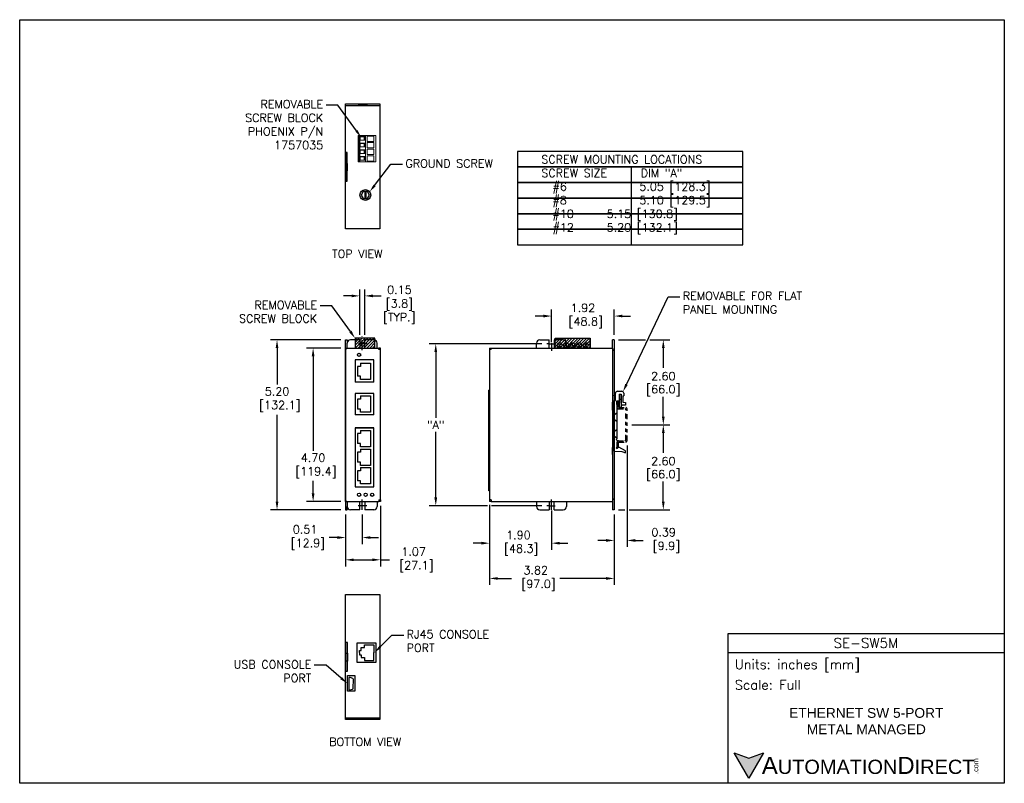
# Model space of a CAD drawing. Extents: x 882.7 to 912.8, y -10.4 to 13.
import ezdxf
from ezdxf import colors
from ezdxf.entities.mleader import LeaderData, LeaderLine
from ezdxf.math import Vec2, Vec3

# ---------------------------------------------------------------- set-up
doc = ezdxf.new("R2010")
doc.units = 0
doc.header["$LTSCALE"] = 0.25
doc.header["$MEASUREMENT"] = 0
for name, pattern in [('CENTER', [2, 1.25, -0.25, 0.25, -0.25]), ('HIDDEN', [0.375, 0.25, -0.125]), ('PHANTOM2', [1.25, 0.625, -0.125, 0.125, -0.125, 0.125, -0.125])]:
    doc.linetypes.add(name, pattern=pattern)
doc.layers.get('0').update_dxf_attribs({"linetype": 'CONTINUOUS'})
doc.layers.get('DEFPOINTS').update_dxf_attribs({"linetype": 'CONTINUOUS'})
for name, color, linetype in [('CENTER', 40, 'CENTER'), ('dim', 140, 'CONTINUOUS'), ('dim @ 1', 140, 'CONTINUOUS'), ('HIDDEN', 102, 'HIDDEN'), ('PHANTOM', 130, 'PHANTOM2'), ('SCREW', 9, 'CONTINUOUS'), ('TEXT', 140, 'CONTINUOUS')]:
    doc.layers.add(name, color=color, linetype=linetype)
doc.styles.add('\\M+2ABAC\\M+2A6A11', font='txt')
doc.styles.add('ROMANS', font='romans.shx')
doc.styles.get("Standard").update_dxf_attribs({"font": 'romans.shx'})
doc.dimstyles.get("Standard").update_dxf_attribs({"dimtxt": 0.25, "dimasz": 0.25, "dimexe": 0.2, "dimexo": 0.15, "dimgap": 0.0625, "dimtad": 0, "dimtih": 1, "dimtoh": 1, "dimzin": 0, "dimdsep": 46, "dimtxsty": 'Standard', "dimcen": -0.1, "dimadec": 0, "dimazin": 0, "dimtfac": 1, "dimtofl": 0, "dimtmove": 0, "dimatfit": 3, "dimfxl": 0, "dimtolj": 1, "dimtzin": 0, "dimarcsym": 0})

# ---------------------------------------------------------------- blocks, each defined once
blk = doc.blocks.new('*X1')
at = {"color": 0}
for p, q in [((12.965, 21.118), (13.18, 21.332)), ((12.965, 21.206), (13.091, 21.332)), ((12.965, 21.295), (13.003, 21.332)), ((12.968, 21.032), (13.268, 21.332)), ((13.057, 21.032), (13.357, 21.332)), ((13.145, 21.032), (13.445, 21.332)), ((13.233, 21.032), (13.533, 21.332)), ((13.322, 21.032), (13.565, 21.276)), ((13.41, 21.032), (13.565, 21.188)), ((13.498, 21.032), (13.565, 21.099))]:
    blk.add_line(p, q, dxfattribs=at)
blk = doc.blocks.new('*X2')
at = {"color": 0}
for p, q in [((19.086, 21.071), (19.348, 21.332)), ((19.086, 21.159), (19.259, 21.332)), ((19.086, 21.247), (19.171, 21.332)), ((19.136, 21.032), (19.436, 21.332)), ((19.224, 21.032), (19.524, 21.332)), ((19.313, 21.032), (19.613, 21.332)), ((19.401, 21.032), (19.701, 21.332)), ((19.49, 21.032), (19.79, 21.332)), ((19.578, 21.032), (19.878, 21.332)), ((19.666, 21.032), (19.966, 21.332)), ((19.755, 21.032), (20.055, 21.332)), ((19.843, 21.032), (20.143, 21.332)), ((19.932, 21.032), (20.158, 21.259)), ((20.02, 21.032), (20.158, 21.17)), ((20.108, 21.032), (20.158, 21.082))]:
    blk.add_line(p, q, dxfattribs=at)
blk = doc.blocks.new('DINRAIL')
at = {"layer": 'PHANTOM'}
for p, q in [((26.116, 9.755), (26.156, 9.755)), ((26.116, 9.595), (26.116, 9.755)), ((26.156, 9.615), (26.156, 9.755)), ((26.156, 9.555), (26.356, 9.555)), ((26.176, 9.595), (26.376, 9.595)), ((26.376, 8.6), (26.376, 9.535)), ((26.416, 8.58), (26.416, 9.555)), ((26.116, 8.38), (26.116, 8.54)), ((26.156, 8.58), (26.356, 8.58)), ((26.156, 8.38), (26.156, 8.52)), ((26.176, 8.54), (26.376, 8.54)), ((26.116, 8.38), (26.156, 8.38))]:
    blk.add_line(p, q, dxfattribs=at)
for centre, radius, start, end in [((26.156, 9.595), 0.04, 180, 270), ((26.176, 9.615), 0.02, 180, 270), ((26.356, 9.535), 0.02, 0, 90), ((26.376, 9.555), 0.04, 0, 90), ((26.156, 8.54), 0.04, 90, 180), ((26.176, 8.52), 0.02, 90, 180), ((26.356, 8.6), 0.02, 270, 0), ((26.376, 8.58), 0.04, 270, 0)]:
    blk.add_arc(centre, radius, start, end, dxfattribs=at)
blk = doc.blocks.new('*D3')
at = {"layer": 'DEFPOINTS', "color": 0}
for p in [(892.637, 3.182, -0.04), (890.537, -2.018), (892.637, -2.018, -0.04)]:
    blk.add_point(p, dxfattribs=at)
at = {"layer": 'dim', "color": 0, "lineweight": -2}
for p, q in [((892.487, 3.182), (890.337, 3.182)), ((890.537, 2.932), (890.537, 1.815)), ((890.537, -1.768), (890.537, 0.892)), ((892.487, -2.018), (890.337, -2.018))]:
    blk.add_line(p, q, dxfattribs=at)
at = {"layer": 'dim', "color": 0}
for points in [[(890.495, 2.932), (890.579, 2.932), (890.537, 3.182)], [(890.495, -1.768), (890.579, -1.768), (890.537, -2.018)]]:
    blk.add_solid(points, dxfattribs=at)
at = {"layer": 'dim', "color": 0, "insert": (890.537, 1.353), "char_height": 0.25, "attachment_point": 5}
blk.add_mtext('\\A1;5.20\\P [132.1]', dxfattribs=at)
blk = doc.blocks.new('*D4')
at = {"layer": 'DEFPOINTS', "color": 0}
for p in [(893.705, -1.743, 0.01), (892.637, -2.018, -0.04), (893.705, -3.55)]:
    blk.add_point(p, dxfattribs=at)
at = {"layer": 'dim', "color": 0, "lineweight": -2}
for p, q in [((893.705, -1.893), (893.705, -3.75)), ((892.637, -2.168), (892.637, -3.75)), ((892.887, -3.55), (893.455, -3.55)), ((893.705, -3.55), (893.979, -3.55))]:
    blk.add_line(p, q, dxfattribs=at)
at = {"layer": 'dim', "color": 0}
for points in [[(892.887, -3.509), (892.887, -3.592), (892.637, -3.55)], [(893.455, -3.509), (893.455, -3.592), (893.705, -3.55)]]:
    blk.add_solid(points, dxfattribs=at)
at = {"layer": 'dim', "color": 0, "insert": (894.72, -3.55), "char_height": 0.25, "attachment_point": 5}
blk.add_mtext('\\A1;1.07\\P [27.1]', dxfattribs=at)
blk = doc.blocks.new('*D5')
at = {"layer": 'DEFPOINTS', "color": 0}
for p in [(893.221, 4.528), (893.071, 3.182, -0.04), (893.221, 3.182, -0.04)]:
    blk.add_point(p, dxfattribs=at)
at = {"layer": 'dim', "color": 0, "lineweight": -2}
for p, q in [((892.821, 4.528), (892.571, 4.528)), ((893.071, 3.332), (893.071, 4.728)), ((893.221, 3.332), (893.221, 4.728)), ((893.471, 4.528), (893.721, 4.528))]:
    blk.add_line(p, q, dxfattribs=at)
at = {"layer": 'dim', "color": 0}
for points in [[(892.821, 4.569), (892.821, 4.486), (893.071, 4.528)], [(893.471, 4.569), (893.471, 4.486), (893.221, 4.528)]]:
    blk.add_solid(points, dxfattribs=at)
at = {"layer": 'dim', "color": 0, "char_height": 0.25, "attachment_point": 5}
for s, insert in [('\\A1;0.15', (894.283, 4.715)), ('\\A1;[3.8]\\P[TYP.]', (894.283, 4.043))]:
    blk.add_mtext(s, dxfattribs=dict(at, insert=insert))
blk = doc.blocks.new('*D6')
at = {"layer": 'DEFPOINTS', "color": 0}
for p in [(897.043, -1.718, -0.02), (898.943, -1.893, -0.01), (898.943, -3.041)]:
    blk.add_point(p, dxfattribs=at)
at = {"layer": 'dim', "color": 0, "lineweight": -2}
for p, q in [((897.043, -1.868), (897.043, -3.241)), ((898.943, -2.043), (898.943, -3.241)), ((896.793, -3.041), (896.543, -3.041)), ((899.193, -3.041), (899.443, -3.041))]:
    blk.add_line(p, q, dxfattribs=at)
at = {"layer": 'dim', "color": 0}
for points in [[(896.793, -2.999), (896.793, -3.083), (897.043, -3.041)], [(899.193, -2.999), (899.193, -3.083), (898.943, -3.041)]]:
    blk.add_solid(points, dxfattribs=at)
at = {"layer": 'dim', "color": 0, "insert": (897.929, -3.041), "char_height": 0.25, "attachment_point": 5}
blk.add_mtext('\\A1;1.90\\P [48.3]', dxfattribs=at)
blk = doc.blocks.new('*D7')
at = {"layer": 'DEFPOINTS', "color": 0}
for p in [(900.863, 3.911), (900.863, 3.182, -0.022), (898.943, 2.963)]:
    blk.add_point(p, dxfattribs=at)
at = {"layer": 'dim', "color": 0, "lineweight": -2}
for p, q in [((898.943, 3.113), (898.943, 4.111)), ((900.863, 3.332), (900.863, 4.111)), ((898.693, 3.911), (898.443, 3.911)), ((901.113, 3.911), (901.363, 3.911))]:
    blk.add_line(p, q, dxfattribs=at)
at = {"layer": 'dim', "color": 0}
for points in [[(898.693, 3.953), (898.693, 3.869), (898.943, 3.911)], [(901.113, 3.953), (901.113, 3.869), (900.863, 3.911)]]:
    blk.add_solid(points, dxfattribs=at)
at = {"layer": 'dim', "color": 0, "insert": (899.903, 3.911), "char_height": 0.25, "attachment_point": 5}
blk.add_mtext('\\A1;1.92\\P [48.8]', dxfattribs=at)
blk = doc.blocks.new('*D8')
at = {"layer": 'DEFPOINTS', "color": 0}
for p in [(898.798, 3.057, -0.01), (895.397, -1.893), (898.797, -1.893, -0.01)]:
    blk.add_point(p, dxfattribs=at)
at = {"layer": 'dim', "color": 0, "lineweight": -2}
for p, q in [((898.648, 3.057), (895.197, 3.057)), ((895.397, 2.807), (895.397, 0.793)), ((895.397, -1.643), (895.397, 0.371)), ((896.98, -1.893), (895.197, -1.893)), ((898.647, -1.893), (897.105, -1.893))]:
    blk.add_line(p, q, dxfattribs=at)
at = {"layer": 'dim', "color": 0}
for points in [[(895.355, 2.807), (895.439, 2.807), (895.397, 3.057)], [(895.355, -1.643), (895.439, -1.643), (895.397, -1.893)]]:
    blk.add_solid(points, dxfattribs=at)
at = {"layer": 'dim', "color": 0, "insert": (895.397, 0.582), "char_height": 0.25, "attachment_point": 5}
blk.add_mtext('\\A1;"A"', dxfattribs=at)
blk = doc.blocks.new('*D9')
at = {"layer": 'DEFPOINTS', "color": 0}
for p in [(892.637, -2.018, -0.04), (893.146, -2.018, -0.04), (893.146, -2.869)]:
    blk.add_point(p, dxfattribs=at)
at = {"layer": 'dim', "color": 0, "lineweight": -2}
for p, q in [((892.637, -2.168), (892.637, -3.069)), ((893.146, -2.168), (893.146, -3.069)), ((892.387, -2.869), (892.137, -2.869)), ((893.396, -2.869), (893.646, -2.869))]:
    blk.add_line(p, q, dxfattribs=at)
at = {"layer": 'dim', "color": 0}
for points in [[(892.387, -2.828), (892.387, -2.911), (892.637, -2.869)], [(893.396, -2.828), (893.396, -2.911), (893.146, -2.869)]]:
    blk.add_solid(points, dxfattribs=at)
at = {"layer": 'dim', "color": 0, "insert": (891.396, -2.869), "char_height": 0.25, "attachment_point": 5}
blk.add_mtext('\\A1;0.51\\P [12.9]', dxfattribs=at)
blk = doc.blocks.new('*D10')
at = {"layer": 'DEFPOINTS', "color": 0}
for p in [(900.838, 3.182, -0.022), (901.253, 0.582), (902.365, 0.582)]:
    blk.add_point(p, dxfattribs=at)
at = {"layer": 'dim', "color": 0, "lineweight": -2}
for p, q in [((900.988, 3.182), (901.822, 3.182)), ((901.947, 3.182), (902.565, 3.182)), ((902.365, 2.932), (902.365, 2.323)), ((902.365, 0.832), (902.365, 1.442)), ((901.403, 0.582), (902.565, 0.582))]:
    blk.add_line(p, q, dxfattribs=at)
at = {"layer": 'dim', "color": 0}
for points in [[(902.323, 2.932), (902.407, 2.932), (902.365, 3.182)], [(902.323, 0.832), (902.407, 0.832), (902.365, 0.582)]]:
    blk.add_solid(points, dxfattribs=at)
at = {"layer": 'dim', "color": 0, "char_height": 0.25, "attachment_point": 5}
for s, insert in [('\\A1;2.60', (902.365, 2.07)), ('\\A1;[66.0]', (902.365, 1.629))]:
    blk.add_mtext(s, dxfattribs=dict(at, insert=insert))
blk = doc.blocks.new('*D11')
at = {"layer": 'DEFPOINTS', "color": 0}
for p in [(901.253, 0.582), (900.838, -2.018, -0.022), (902.365, -2.018)]:
    blk.add_point(p, dxfattribs=at)
at = {"layer": 'dim', "color": 0, "lineweight": -2}
for p, q in [((901.403, 0.582), (902.565, 0.582)), ((902.365, 0.332), (902.365, -0.277)), ((902.365, -1.768), (902.365, -1.158)), ((900.988, -2.018), (901.191, -2.018)), ((901.316, -2.018), (902.565, -2.018))]:
    blk.add_line(p, q, dxfattribs=at)
at = {"layer": 'dim', "color": 0}
for points in [[(902.323, 0.332), (902.407, 0.332), (902.365, 0.582)], [(902.323, -1.768), (902.407, -1.768), (902.365, -2.018)]]:
    blk.add_solid(points, dxfattribs=at)
at = {"layer": 'dim', "color": 0, "char_height": 0.25, "attachment_point": 5}
for s, insert in [('\\A1;2.60', (902.365, -0.53)), ('\\A1;[66.0]', (902.365, -0.971))]:
    blk.add_mtext(s, dxfattribs=dict(at, insert=insert))
blk = doc.blocks.new('*D12')
at = {"layer": 'DEFPOINTS', "color": 0}
for p in [(901.253, 0.095), (900.863, -2.018, -0.022), (900.863, -2.958)]:
    blk.add_point(p, dxfattribs=at)
at = {"layer": 'dim', "color": 0, "lineweight": -2}
for p, q in [((901.253, -0.055), (901.253, -3.158)), ((900.863, -2.168), (900.863, -3.158)), ((900.613, -2.958), (900.363, -2.958)), ((901.503, -2.958), (901.753, -2.958))]:
    blk.add_line(p, q, dxfattribs=at)
at = {"layer": 'dim', "color": 0}
for points in [[(900.613, -2.916), (900.613, -3), (900.863, -2.958)], [(901.503, -2.916), (901.503, -3), (901.253, -2.958)]]:
    blk.add_solid(points, dxfattribs=at)
at = {"layer": 'dim', "color": 0, "insert": (902.375, -2.958), "char_height": 0.25, "attachment_point": 5}
blk.add_mtext('\\A1;0.39\\P [9.9]', dxfattribs=at)
blk = doc.blocks.new('*D13')
at = {"layer": 'DEFPOINTS', "color": 0}
for p in [(897.044, -1.758, -0.02), (900.863, -2.018), (897.044, -4.12)]:
    blk.add_point(p, dxfattribs=at)
at = {"layer": 'dim', "color": 0, "lineweight": -2}
for p, q in [((897.044, -1.908), (897.044, -4.32)), ((900.863, -2.168), (900.863, -4.32)), ((897.294, -4.12), (897.717, -4.12)), ((900.613, -4.12), (899.199, -4.12))]:
    blk.add_line(p, q, dxfattribs=at)
at = {"layer": 'dim', "color": 0}
for points in [[(897.294, -4.079), (897.294, -4.162), (897.044, -4.12)], [(900.613, -4.079), (900.613, -4.162), (900.863, -4.12)]]:
    blk.add_solid(points, dxfattribs=at)
at = {"layer": 'dim', "color": 0, "insert": (898.458, -4.12), "char_height": 0.25, "attachment_point": 5}
blk.add_mtext('\\A1;3.82\\P [97.0]', dxfattribs=at)
blk = doc.blocks.new('*D14')
at = {"layer": 'DEFPOINTS', "color": 0}
for p in [(892.637, 2.932, -0.04), (891.642, -1.768), (892.637, -1.768, -0.04)]:
    blk.add_point(p, dxfattribs=at)
at = {"layer": 'dim', "color": 0, "lineweight": -2}
for p, q in [((892.487, 2.932), (891.442, 2.932)), ((891.642, 2.682), (891.642, -0.214)), ((891.642, -1.518), (891.642, -1.136)), ((892.487, -1.768), (891.442, -1.768))]:
    blk.add_line(p, q, dxfattribs=at)
at = {"layer": 'dim', "color": 0}
for points in [[(891.6, 2.682), (891.683, 2.682), (891.642, 2.932)], [(891.6, -1.518), (891.683, -1.518), (891.642, -1.768)]]:
    blk.add_solid(points, dxfattribs=at)
at = {"layer": 'dim', "color": 0, "insert": (891.642, -0.675), "char_height": 0.25, "attachment_point": 5}
blk.add_mtext('\\A1;4.70\\P [119.4]', dxfattribs=at)

msp = doc.modelspace()

# ---------------------------------------------------------------- hatches: boundary and pattern name
at = {"layer": 'TEXT'}
msp.add_hatch(color=256, dxfattribs=at).paths.add_polyline_path([(905.434, -9.457), (904.984, -9.62), (904.534, -9.457), (904.984, -10.236)])

# ---------------------------------------------------------------- linework, layer by layer
for p, q in [((892.642, 10.359), (893.683, 10.359)), ((892.637, 2.932, -0.04), (892.637, 3.182, -0.04)), ((892.637, 3.182, -0.04), (892.687, 3.182, -0.04)), ((892.687, 3.182, -0.04), (892.687, 3.082, -0.04)), ((892.687, 2.932, -0.04), (892.687, 3.082, -0.04)), ((893.071, 3.182, -0.04), (892.787, 3.182, -0.04)), ((893.071, 3.182, -0.04), (893.071, 2.932, -0.04)), ((893.221, 2.932, -0.04), (893.221, 3.182, -0.04)), ((893.505, 3.182, -0.04), (893.221, 3.182, -0.04)), ((893.605, 2.932, -0.04), (893.605, 3.082, -0.04)), ((898.484, 2.932, -0.01), (898.484, 3.082, -0.01)), ((898.584, 3.182, -0.01), (898.868, 3.182, -0.01)), ((898.868, 2.932, -0.01), (898.868, 3.182, -0.01)), ((899.018, 3.182, -0.01), (899.018, 2.932, -0.01)), ((899.302, 3.182, -0.01), (899.018, 3.182, -0.01)), ((899.402, 2.932, -0.01), (899.402, 3.082, -0.01)), ((900.813, 2.932, -0.02), (900.813, 3.182, -0.022)), ((900.863, 3.182, -0.022), (900.813, 3.182, -0.022)), ((900.863, 3.182, -0.022), (900.863, 2.882, -0.02)), ((892.637, -1.768, -0.02), (892.637, 2.932, -0.04)), ((892.637, 2.932, -0.04), (892.687, 2.932, -0.04)), ((892.637, 2.882, -0.03), (892.637, -1.718, -0.03)), ((892.687, 2.932, -0.03), (893.655, 2.932, -0.03)), ((893.071, 2.932, -0.04), (893.221, 2.932, -0.04)), ((893.705, 2.932, -0.03), (893.655, 2.932, -0.03)), ((893.655, 2.882, -0.03), (893.655, 2.932, -0.03)), ((893.705, 2.882, -0.03), (893.655, 2.882, -0.03)), ((893.705, 2.882, -0.03), (893.705, 2.932, -0.03)), ((893.705, -1.718, -0.01), (893.705, 2.882, -0.03)), ((897.043, 2.932, -0.02), (897.043, -1.768, -0.02)), ((897.043, 2.932, -0.02), (897.093, 2.932, -0.02)), ((897.093, 2.882, -0.02), (897.043, 2.882, -0.02)), ((897.093, 2.932, -0.02), (898.484, 2.932, -0.02)), ((897.093, 2.932, -0.02), (900.813, 2.932, -0.02)), ((897.093, 2.882, -0.02), (897.093, 2.932, -0.02)), ((898.868, 2.932, -0.01), (899.018, 2.932, -0.01)), ((899.402, 2.932, -0.02), (900.813, 2.932, -0.02)), ((900.813, 2.932, -0.02), (900.813, -1.768)), ((900.863, 2.882, -0.02), (900.813, 2.832, -0.02)), ((893.097, 2.467), (893.397, 2.467)), ((893.097, 2.467), (893.097, 2.367)), ((893.397, 2.467), (893.397, 1.967)), ((892.997, 2.367), (892.997, 2.067)), ((893.097, 2.367), (892.997, 2.367)), ((893.505, 1.891, -0.02), (892.93, 1.891, -0.02)), ((893.097, 2.067), (892.997, 2.067)), ((893.097, 1.967), (893.097, 2.067)), ((893.397, 1.967), (893.097, 1.967)), ((893.505, 1.542, -0.02), (892.93, 1.542, -0.02)), ((897.023, -1.443), (897.023, 1.646)), ((897.043, 1.646), (897.023, 1.646)), ((897.043, 1.646), (897.023, 1.646)), ((897.023, -0.145), (897.023, 1.646)), ((900.901, 1.327, -0.007), (900.901, 1.55, -0.007)), ((900.961, 1.61, -0.007), (901.093, 1.61, -0.007)), ((901.01, 1.523, -0.007), (901.07, 1.523, -0.007)), ((901.01, 1.523, -0.007), (901.01, 1.307, -0.007)), ((901.01, 1.523, -0.007), (901.01, 1.116, -0.007)), ((901.07, 1.245, -0.007), (901.07, 1.523, -0.007)), ((901.07, 1.523, -0.007), (901.07, 1.116, -0.007)), ((901.153, 1.55, -0.007), (901.153, 1.472, -0.007)), ((892.997, 1.364), (892.997, 1.064)), ((893.097, 1.364), (892.997, 1.364)), ((893.097, 1.464), (893.397, 1.464)), ((893.097, 1.464), (893.097, 1.364)), ((893.397, 1.464), (893.397, 0.964)), ((900.813, 1.49, -0.014), (900.813, 1.27, -0.014)), ((900.813, 1.035, -0.007), (900.813, 1.27, -0.014)), ((900.862, -0.228, -0.007), (900.862, 1.327, -0.007)), ((900.862, 1.327, -0.007), (900.901, 1.327, -0.007)), ((900.863, 1.47, -0.007), (900.863, 1.49, -0.007)), ((900.863, 1.27, -0.007), (900.863, -0.11, -0.007)), ((901.01, 1.307, -0.007), (900.933, 1.307, -0.007)), ((900.933, 1.307, -0.007), (900.933, 1.201, -0.007)), ((901.07, 1.354, -0.007), (901.01, 1.354, -0.007)), ((901.129, 1.472, -0.007), (901.129, 1.279, -0.007)), ((901.129, 1.472, -0.007), (901.153, 1.472, -0.007)), ((901.129, 1.279, -0.007), (901.208, 1.264, -0.007)), ((901.208, 1.264, -0.007), (901.208, 1.185, -0.007)), ((893.097, 1.064), (892.997, 1.064)), ((893.097, 0.964), (893.097, 1.064)), ((893.397, 0.964), (893.097, 0.964)), ((900.933, 1.201, -0.007), (900.953, 1.201, -0.007)), ((900.953, 0.166, -0.007), (900.953, 1.201, -0.007)), ((901.07, 1.116, -0.007), (901.01, 1.116, -0.007)), ((901.208, 1.185, -0.007), (901.13, 1.185, -0.007)), ((893.505, 0.885, -0.02), (892.93, 0.885, -0.02)), ((892.93, 0.491, -0.03), (892.93, -1.314, -0.03)), ((893.505, 0.491, -0.02), (892.93, 0.491, -0.02)), ((892.997, 0.311), (892.997, 0.011)), ((893.097, 0.311), (892.997, 0.311)), ((893.097, 0.411), (893.397, 0.411)), ((893.097, 0.411), (893.097, 0.311)), ((893.397, 0.411), (893.397, -0.089)), ((893.505, -1.314, -0.012), (893.505, 0.491, -0.02)), ((893.097, 0.011), (892.997, 0.011)), ((893.097, -0.089), (893.097, 0.011)), ((900.813, 0.125, -0.007), (900.813, -0.11, -0.014)), ((900.953, 0.166, -0.007), (900.921, 0.136, -0.007)), ((900.921, 0.136, -0.007), (900.953, 0.106, -0.007)), ((900.953, 0.106, -0.007), (900.953, -0.091, -0.007)), ((892.997, -0.259), (892.997, -0.559)), ((893.097, -0.259), (892.997, -0.259)), ((893.397, -0.089), (893.097, -0.089)), ((893.097, -0.159), (893.397, -0.159)), ((893.097, -0.159), (893.097, -0.259)), ((893.397, -0.159), (893.397, -0.659)), ((897.023, -0.79), (897.023, -0.145)), ((900.813, -0.33, -0.014), (900.813, -0.11, -0.014)), ((900.862, -0.228, -0.007), (901.098, -0.24, -0.007)), ((900.953, -0.091, -0.007), (900.926, -0.119, -0.007)), ((900.926, -0.119, -0.007), (900.953, -0.146, -0.007)), ((900.998, -0.101, -0.007), (900.953, -0.146, -0.007)), ((901.208, -0.213, -0.007), (900.998, -0.101, -0.007)), ((901.098, -0.24, -0.007), (901.208, -0.28, -0.007)), ((901.208, -0.28, -0.007), (901.208, -0.213, -0.007)), ((893.097, -0.559), (892.997, -0.559)), ((893.097, -0.659), (893.097, -0.559)), ((900.863, -0.31, -0.007), (900.863, -1.385, -0.007)), ((892.997, -0.829), (892.997, -1.129)), ((893.097, -0.829), (892.997, -0.829)), ((893.397, -0.659), (893.097, -0.659)), ((893.097, -0.729), (893.397, -0.729)), ((893.097, -0.729), (893.097, -0.829)), ((893.397, -0.729), (893.397, -1.229)), ((897.023, -1.435), (897.023, -0.79)), ((893.097, -1.129), (892.997, -1.129)), ((893.097, -1.229), (893.097, -1.129)), ((892.93, -1.314, -0.03), (893.505, -1.314, -0.028)), ((893.397, -1.229), (893.097, -1.229)), ((897.043, -1.443), (897.023, -1.443)), ((892.637, -1.768, -0.02), (892.687, -1.768, -0.02)), ((892.637, -1.768, -0.04), (892.637, -2.018, -0.04)), ((892.687, -1.768, -0.04), (892.687, -1.918, -0.04)), ((892.687, -1.768, -0.03), (893.655, -1.768, -0.03)), ((893.071, -1.768, -0.04), (893.221, -1.768, -0.04)), ((893.071, -2.018, -0.04), (893.071, -1.768, -0.04)), ((893.221, -1.768, -0.04), (893.221, -2.018, -0.04)), ((893.605, -1.768, -0.04), (893.605, -1.918, -0.04)), ((893.655, -1.718, -0.03), (893.655, -1.768, -0.03)), ((893.655, -1.718, -0.01), (893.705, -1.718, -0.01)), ((893.705, -1.768, 0.01), (893.655, -1.768, -0.01)), ((893.705, -1.718, 0.01), (893.705, -1.768, 0.01)), ((897.093, -1.718), (897.043, -1.718, -0.02)), ((897.093, -1.768), (897.043, -1.768)), ((897.093, -1.718), (897.093, -1.768)), ((897.093, -1.768), (898.484, -1.768, 0)), ((897.093, -1.768), (900.813, -1.768)), ((898.484, -1.768, -0.01), (898.484, -1.918, -0.01)), ((898.868, -1.768, -0.01), (898.868, -2.018, -0.01)), ((898.868, -1.768, 0.01), (899.018, -1.768, 0.01)), ((899.018, -2.018, -0.01), (899.018, -1.768, -0.01)), ((899.402, -1.768, -0.01), (899.402, -1.918, -0.01)), ((899.402, -1.768, 0), (900.813, -1.768, 0)), ((900.863, -1.718), (900.813, -1.668)), ((900.813, -1.768, -0.02), (900.813, -2.018, -0.022)), ((900.863, -1.718), (900.863, -2.018, -0.022)), ((892.637, -2.018, -0.04), (892.687, -2.018, -0.04)), ((892.687, -2.018, -0.04), (892.687, -1.918, -0.04)), ((893.071, -2.018, -0.04), (892.787, -2.018, -0.04)), ((893.505, -2.018, -0.04), (893.221, -2.018, -0.04)), ((898.584, -2.018, -0.01), (898.868, -2.018, -0.01)), ((899.018, -2.018, -0.01), (899.302, -2.018, -0.01)), ((900.863, -2.018, -0.022), (900.813, -2.018, -0.022)), ((893.057, -6.39), (893.057, -6.324)), ((893.057, -6.324), (893.112, -6.324)), ((893.112, -6.324), (893.112, -6.239)), ((893.112, -6.239), (893.21, -6.239)), ((893.21, -6.239), (893.21, -6.155)), ((893.21, -6.155), (893.5, -6.155)), ((893.5, -6.155), (893.5, -6.393)), ((893.057, -6.394), (893.057, -6.459)), ((893.057, -6.459), (893.112, -6.459)), ((893.112, -6.459), (893.112, -6.544)), ((893.112, -6.544), (893.21, -6.544)), ((893.21, -6.544), (893.21, -6.628)), ((893.21, -6.628), (893.5, -6.628)), ((893.5, -6.628), (893.5, -6.391)), ((892.731, -7.178), (892.731, -7.503)), ((892.856, -7.182), (892.773, -7.15)), ((892.873, -7.48), (892.874, -7.209)), ((892.768, -7.532), (892.851, -7.51)), ((892.639, -8.391), (893.683, -8.391))]:
    msp.add_line(p, q)
at = {"color": 7, "linetype": 'Continuous', "lineweight": 15}
for p, q in [((893.017, 8.635), (893.017, 9.439)), ((893.053, 9.439), (893.017, 9.439)), ((893.053, 8.635), (893.053, 9.439)), ((893.071, 9.439), (893.053, 9.439)), ((893.071, 8.635), (893.071, 9.439)), ((893.242, 9.439), (893.071, 9.439)), ((893.228, 9.403), (893.084, 9.403)), ((893.084, 9.403), (893.084, 9.294)), ((893.202, 9.4), (893.084, 9.4)), ((893.202, 9.4), (893.228, 9.403)), ((893.202, 9.298), (893.202, 9.4)), ((893.228, 9.294), (893.228, 9.403)), ((893.242, 8.635), (893.242, 9.439)), ((893.557, 9.439), (893.242, 9.439)), ((893.503, 9.419), (893.296, 9.419)), ((893.296, 9.419), (893.296, 9.258)), ((893.503, 9.258), (893.503, 9.419)), ((893.557, 8.635), (893.557, 9.439)), ((893.084, 9.298), (893.202, 9.298)), ((893.084, 9.294), (893.228, 9.294)), ((893.228, 9.2), (893.084, 9.2)), ((893.084, 9.2), (893.084, 9.09)), ((893.202, 9.196), (893.084, 9.196)), ((893.084, 9.094), (893.202, 9.094)), ((893.084, 9.09), (893.228, 9.09)), ((893.202, 9.298), (893.228, 9.294)), ((893.202, 9.196), (893.228, 9.2)), ((893.202, 9.094), (893.202, 9.196)), ((893.202, 9.094), (893.228, 9.09)), ((893.228, 9.09), (893.228, 9.2)), ((893.296, 9.258), (893.503, 9.258)), ((893.503, 9.218), (893.296, 9.218)), ((893.296, 9.218), (893.296, 9.057)), ((893.296, 9.057), (893.503, 9.057)), ((893.503, 9.057), (893.503, 9.218)), ((893.228, 8.996), (893.084, 8.996)), ((893.084, 8.996), (893.084, 8.886)), ((893.202, 8.992), (893.084, 8.992)), ((893.084, 8.89), (893.202, 8.89)), ((893.084, 8.886), (893.228, 8.886)), ((893.228, 8.792), (893.084, 8.792)), ((893.084, 8.792), (893.084, 8.683)), ((893.202, 8.788), (893.084, 8.788)), ((893.202, 8.992), (893.228, 8.996)), ((893.202, 8.89), (893.202, 8.992)), ((893.202, 8.89), (893.228, 8.886)), ((893.202, 8.788), (893.228, 8.792)), ((893.202, 8.686), (893.202, 8.788)), ((893.228, 8.886), (893.228, 8.996)), ((893.228, 8.683), (893.228, 8.792)), ((893.296, 9.017), (893.296, 8.856)), ((893.503, 9.017), (893.296, 9.017)), ((893.296, 8.856), (893.503, 8.856)), ((893.296, 8.816), (893.296, 8.656)), ((893.503, 8.816), (893.296, 8.816)), ((893.503, 8.856), (893.503, 9.017)), ((893.503, 8.656), (893.503, 8.816)), ((893.053, 8.635), (893.017, 8.635)), ((893.071, 8.635), (893.053, 8.635)), ((893.242, 8.635), (893.071, 8.635)), ((893.084, 8.686), (893.202, 8.686)), ((893.084, 8.683), (893.228, 8.683)), ((893.202, 8.686), (893.228, 8.683)), ((893.557, 8.635), (893.242, 8.635)), ((893.296, 8.656), (893.503, 8.656))]:
    msp.add_line(p, q, dxfattribs=at)
at = {"linetype": 'Continuous'}
for p, q in [((900.813, 2.932, -0.02), (900.813, 2.832, -0.02)), ((900.863, 2.932, -0.02), (900.863, -1.768, 0)), ((900.813, -1.668, -0.001), (900.813, -1.768, 0))]:
    msp.add_line(p, q, dxfattribs=at)
for points in [[(892.637, 10.403), (893.683, 10.403), (893.683, 6.578), (892.637, 6.578)], [(892.637, 8.041), (892.68, 8.041), (892.68, 8.917), (892.637, 8.917)], [(893.179, 7.723), (893.116, 7.615), (893.179, 7.507), (893.304, 7.507), (893.366, 7.615), (893.304, 7.723)], [(892.637, -4.617), (893.683, -4.617), (893.683, -8.442), (892.637, -8.442)], [(892.637, -6.96), (892.69, -6.96), (892.69, -6.084), (892.637, -6.084)], [(892.988, -6.093), (893.558, -6.093), (893.558, -6.691), (892.988, -6.691)], [(892.69, -7.094), (892.921, -7.094), (892.921, -7.575), (892.69, -7.575)]]:
    msp.add_lwpolyline(points, close=True)
for points, elevation in [([(893.497, 1.891), (893.497, 2.57), (892.93, 2.57), (892.93, 1.891)], -0.02), ([(892.93, 1.542), (892.93, 0.885)], -0.02), ([(893.497, 0.885), (893.497, 1.542)], -0.02), ([(900.813, 1.215), (900.813, 1.065)], -0.007), ([(892.93, 0.491), (893.497, 0.491)], -0.02), ([(900.813, 0.095), (900.813, -0.055)], -0.007)]:
    msp.add_lwpolyline(points, dxfattribs=dict(elevation=elevation))
for centre, radius in [((893.241, 7.615), 0.165), ((893.05, 2.724, -0.03), 0.05), ((893.05, -1.56, -0.03), 0.05), ((893.25, -1.56, -0.03), 0.05), ((893.45, -1.56, -0.03), 0.05)]:
    msp.add_circle(centre, radius)
for centre, radius, start, end in [((892.787, 3.082, -0.04), 0.1, 90, 180), ((893.505, 3.082, -0.04), 0.1, 0, 90), ((898.584, 3.082, -0.01), 0.1, 90, 180), ((899.302, 3.082, -0.01), 0.1, 0, 90), ((892.687, 2.882, -0.03), 0.05, 90, 180), ((900.961, 1.55, -0.007), 0.06, 90, 180), ((901.093, 1.55, -0.007), 0.06, 0, 90), ((901.13, 1.245, -0.007), 0.06, 180, 270), ((892.687, -1.718, -0.03), 0.05, 180, 270), ((892.787, -1.918, -0.04), 0.1, 180, 270), ((893.505, -1.918, -0.04), 0.1, 270, 0), ((898.584, -1.918, -0.01), 0.1, 180, 270), ((899.302, -1.918, -0.01), 0.1, 270, 0), ((892.761, -7.178), 0.03, 66.5825, 180), ((892.844, -7.21), 0.03, 1.7366, 66.5825), ((892.761, -7.503), 0.03, 180, 284.9238), ((892.843, -7.481), 0.03, 284.9238, 1.7366)]:
    msp.add_arc(centre, radius, start, end)
at = {"layer": 'CENTER'}
for p, q in [((893.297, 3.062), (893.032, 3.062)), ((893.146, 2.863, -0.03), (893.146, 3.287, -0.04)), ((898.868, 3.057, -0.01), (898.798, 3.057, -0.01)), ((898.868, 3.057, -0.01), (899.07, 3.057, -0.01)), ((898.943, 3.082), (898.943, 2.844)), ((893.146, -2.018, -0.04), (893.146, -1.693, -0.04)), ((898.943, -2.018, -0.01), (898.943, -1.68, -0.01)), ((893.291, -1.893), (893.024, -1.893)), ((898.868, -1.893, -0.01), (898.797, -1.893, -0.01)), ((898.868, -1.893, -0.01), (899.056, -1.893, -0.01))]:
    msp.add_line(p, q, dxfattribs=at)
at = {"layer": 'DEFPOINTS'}
for points in [[(882.657, 12.981), (912.806, 12.981), (912.806, -10.391), (882.657, -10.391)], [(893.043, 10.403), (893.287, 10.403), (893.287, 10.359), (893.043, 10.359)], [(892.636, 8.584), (892.68, 8.584), (892.68, 8.353), (892.636, 8.353)], [(893.231, 7.723), (893.254, 7.723), (893.254, 7.508), (893.231, 7.508)], [(892.637, -6.412), (892.69, -6.412), (892.69, -6.649), (892.637, -6.649)], [(892.99, -8.392), (893.303, -8.392), (893.303, -8.443), (892.99, -8.443)]]:
    msp.add_lwpolyline(points, close=True, dxfattribs=at)
at = {"layer": 'HIDDEN'}
for p, q in [((900.953, 0.952, -0.007), (900.862, 0.883, -0.007)), ((900.953, 0.676, -0.007), (900.862, 0.745, -0.007)), ((900.953, 0.437, -0.007), (900.862, 0.368, -0.007)), ((900.948, 0.161, -0.007), (900.862, 0.23, -0.007))]:
    msp.add_line(p, q, dxfattribs=at)
at = {"layer": 'SCREW'}
for p, q in [((899.051, 3.232, -0.02), (900.123, 3.232, 0.01)), ((899.051, 2.932, -0.02), (899.051, 3.232, -0.02)), ((899.231, 2.958, 0.01), (899.148, 3.083, 0.01)), ((899.431, 2.958, 0.02), (899.348, 3.083, 0.02)), ((899.631, 2.958, 0.02), (899.548, 3.083, 0.02)), ((899.831, 2.958, 0.01), (899.748, 3.083, 0.01)), ((900.031, 2.958, 0.02), (899.948, 3.083, 0.02)), ((900.123, 2.932, -0.02), (900.123, 3.232, -0.02))]:
    msp.add_line(p, q, dxfattribs=at)
for points, elevation in [([(892.93, 2.932), (893.53, 2.932), (893.53, 3.232), (892.93, 3.232)], -0.04), ([(899.051, 3.232), (900.123, 3.232), (900.123, 2.932), (899.051, 2.932)], -0.02)]:
    msp.add_lwpolyline(points, close=True, dxfattribs=dict(at, elevation=elevation))
for centre in [(899.189, 3.021, 0.01), (899.389, 3.021, 0.01), (899.589, 3.021, 0.01), (899.789, 3.021, 0.01), (899.989, 3.021, 0.01)]:
    msp.add_circle(centre, 0.075, dxfattribs=at)
at = {"layer": 'TEXT'}
for p, q in [((899.532, 8.95), (899.08, 8.95)), ((899.532, 8.474), (899.08, 8.474)), ((901.379, 8.471), (901.379, 6.091)), ((904.354, -6.391), (912.806, -6.391))]:
    msp.add_line(p, q, dxfattribs=at)
for points in [[(897.904, 8.474), (904.797, 8.474), (904.797, 8.95), (897.904, 8.95)], [(897.904, 7.997), (904.797, 7.997), (904.797, 8.474), (897.904, 8.474)], [(897.904, 7.521), (904.797, 7.521), (904.797, 7.997), (897.904, 7.997)], [(897.904, 7.044), (904.797, 7.044), (904.797, 7.521), (897.904, 7.521)], [(897.904, 6.568), (904.797, 6.568), (904.797, 7.044), (897.904, 7.044)], [(897.904, 6.091), (904.797, 6.091), (904.797, 6.568), (897.904, 6.568)], [(904.354, -10.391), (904.354, -5.808), (912.806, -5.808), (912.806, -10.391)], [(905.434, -9.457), (904.984, -10.236), (904.534, -9.457), (904.984, -9.62)]]:
    msp.add_lwpolyline(points, close=True, dxfattribs=at)

# ---------------------------------------------------------------- block references
msp.add_blockref('DINRAIL', (874.838, -8.485))
at = {"layer": 'SCREW', "linetype": 'Continuous'}
for name in ['*X1', '*X2']:
    msp.add_blockref(name, (879.964, -18.1), dxfattribs=at)

# ---------------------------------------------------------------- texts
at = {"layer": 'TEXT', "char_height": 0.25, "attachment_point": 1}
for s, insert in [('SCREW MOUNTING LOCATIONS\\PSCREW SIZE      DIM "A"\\P  #6^I^I^I5.05 [128.3]\\P  #8^I^I^I5.10 [129.5]\\P  #10^I^I5.15 [130.8]\\P  #12^I^I5.20 [132.1]', (898.63, 8.831)), ('TOP VIEW', (892.222, 5.938)), ('BOTTOM VIEW', (892.135, -8.995))]:
    msp.add_mtext(s, dxfattribs=dict(at, insert=insert))
at = {"layer": 'TEXT', "linetype": 'Continuous', "insert": (908.567, -6.096), "char_height": 0.3013, "width": 5.67176, "attachment_point": 5, "style": 'ROMANS'}
msp.add_mtext('SE-SW5M', dxfattribs=at)
at = {"layer": 'TEXT', "attachment_point": 4}
for s, insert, char_height, width, style in [(' Units: inches [mm]', (904.354, -6.796), 0.29131, 8.45238, 'ROMANS'), (' Scale: Full', (904.354, -7.378), 0.29131, 8.45238, 'ROMANS'), ('{\\fArial|b0|i0|c0|p34;     \\H1.2x;A\\H0.8333x;UTOMATION\\H1.2x;D\\H0.8333x;IRECT}', (904.534, -9.846), 0.43697, 7.40214, '\\M+2ABAC\\M+2A6A11')]:
    msp.add_mtext(s, dxfattribs=dict(at, insert=insert, char_height=char_height, width=width, style=style))
at = {"layer": 'TEXT', "linetype": 'Continuous', "insert": (908.58, -8.489), "char_height": 0.30131, "width": 6.438, "attachment_point": 5}
msp.add_mtext('{\\fArial|b0|i0|c0|p34;ETHERNET SW 5-PORT\\PMETAL MANAGED}', dxfattribs=at)
at = {"layer": 'TEXT', "insert": (911.853, -10.102), "char_height": 0.15731, "width": 0.46616, "attachment_point": 1, "rotation": 90, "style": '\\M+2ABAC\\M+2A6A11'}
msp.add_mtext('{\\fArial|b0|i0|c0|p34;.com}', dxfattribs=at)

# ---------------------------------------------------------------- dimensions: what is measured, and where the dimension line sits
at = {"layer": 'dim @ 1'}
dim = msp.add_linear_dim(base=(893.221, 4.528), p1=(893.071, 3.182, -0.04), p2=(893.221, 3.182, -0.04), text='<>\\P[TYP.]', dimstyle='Standard', override={"dimscale": 1, "dimpost": '\\X', "dimtix": 0, "dimtofl": 0, "dimtmove": 0, "dimatfit": 3}, dxfattribs=at)
dim.commit()
dim.dimension.update_dxf_attribs({"geometry": '*D5', "text_midpoint": (894.283, 4.528)})
for base, p1, p2, picture, middle in [((900.863, 3.911), (898.943, 2.963), (900.863, 3.182, -0.022), '*D7', (899.903, 3.911)), ((900.863, -2.958), (901.253, 0.095), (900.863, -2.018, -0.022), '*D12', (902.375, -2.958)), ((893.705, -3.55), (892.637, -2.018, -0.04), (893.705, -1.743, 0.01), '*D4', (894.72, -3.55)), ((898.943, -3.041), (897.043, -1.718, -0.02), (898.943, -1.893, -0.01), '*D6', (897.929, -3.041)), ((897.044, -4.12), (900.863, -2.018), (897.044, -1.758, -0.02), '*D13', (898.458, -4.12)), ((893.146, -2.869), (892.637, -2.018, -0.04), (893.146, -2.018, -0.04), '*D9', (891.396, -2.869))]:
    dim = msp.add_linear_dim(base=base, p1=p1, p2=p2, dimstyle='Standard', override={"dimscale": 1, "dimpost": '\\X', "dimtix": 0, "dimtofl": 0, "dimtmove": 0, "dimatfit": 3}, dxfattribs=at)
    dim.commit()
    dim.dimension.update_dxf_attribs({"geometry": picture, "text_midpoint": middle, "dimtype": 128})
for base, p1, p2, picture, middle in [((890.537, -2.018), (892.637, 3.182, -0.04), (892.637, -2.018, -0.04), '*D3', (890.537, 1.353)), ((891.642, -1.768), (892.637, 2.932, -0.04), (892.637, -1.768, -0.04), '*D14', (891.642, -0.675))]:
    dim = msp.add_linear_dim(base=base, p1=p1, p2=p2, angle=90, dimstyle='Standard', override={"dimscale": 1, "dimpost": '\\X', "dimtix": 0, "dimtofl": 0, "dimtmove": 0, "dimatfit": 3}, dxfattribs=at)
    dim.commit()
    dim.dimension.update_dxf_attribs({"geometry": picture, "text_midpoint": middle, "dimtype": 128})
dim = msp.add_linear_dim(base=(895.397, -1.893), p1=(898.798, 3.057, -0.01), p2=(898.797, -1.893, -0.01), angle=90, text='"A"', dimstyle='Standard', override={"dimscale": 1, "dimpost": '\\X', "dimtix": 0, "dimtofl": 0, "dimtmove": 0, "dimatfit": 3}, dxfattribs=at)
dim.commit()
dim.dimension.update_dxf_attribs({"geometry": '*D8', "text_midpoint": (895.397, 0.582)})
for base, p1, p2, picture, middle in [((902.365, 0.582), (900.838, 3.182, -0.022), (901.253, 0.582), '*D10', (902.365, 1.882)), ((902.365, -2.018), (901.253, 0.582), (900.838, -2.018, -0.022), '*D11', (902.365, -0.718))]:
    dim = msp.add_linear_dim(base=base, p1=p1, p2=p2, angle=90, dimstyle='Standard', override={"dimscale": 1, "dimpost": '\\X', "dimtix": 0, "dimtofl": 0, "dimtmove": 0, "dimatfit": 3}, dxfattribs=at)
    dim.commit()
    dim.dimension.update_dxf_attribs({"geometry": picture, "text_midpoint": middle})

# ---------------------------------------------------------------- leaders
at = {"layer": 'TEXT'}
ml = msp.add_multileader_mtext('Standard', dxfattribs=at)
ml.set_content('REMOVABLE\\PSCREW BLOCK\\PPHOENIX P/N\\P1757035', color=256)
ml.set_leader_properties()
ml.build(insert=Vec2(0, 0))
ml.multileader.update_dxf_attribs({"dogleg_length": 0.36, "arrow_head_size": 0.25})
ctx = ml.context
ctx.base_point, ctx.char_height, ctx.arrow_head_size, ctx.landing_gap_size, ctx.plane_origin = Vec3(889.216, 10.369, -0.04), 0.25, 0.25, 0.09, Vec3(893.115, 9.377, -0.04)
ctx.text_align_type = 2
notes = []
notes.append((ctx, [(1, (1, 1, 0), (892.398, 10.369, -0.04), (-1, 0), 0.36, [(0, [(893.115, 9.377, -0.04)], 0, [])])]))
ctx.mtext.insert, ctx.mtext.alignment, ctx.mtext.flow_direction = Vec3(891.948, 10.519, -0.04), 3, 5
ml = msp.add_multileader_mtext('Standard', dxfattribs=at)
ml.set_content('GROUND SCREW', color=256)
ml.set_leader_properties()
ml.build(insert=Vec2(0, 0))
ml.multileader.update_dxf_attribs({"dogleg_length": 0.36, "arrow_head_size": 0.25})
ctx = ml.context
ctx.base_point, ctx.char_height, ctx.arrow_head_size, ctx.landing_gap_size, ctx.plane_origin = Vec3(894.38, 8.557, -0.04), 0.25, 0.25, 0.09, Vec3(893.332, 7.755, -0.04)
notes.append((ctx, [(0, (1, 1, 0), (894.02, 8.557, -0.04), (1, 0), 0.36, [(0, [(893.371, 7.711, -0.04)], 0, [])])]))
ctx.mtext.insert, ctx.mtext.flow_direction = Vec3(894.47, 8.707, -0.04), 5
ml = msp.add_multileader_mtext('Standard', dxfattribs=at)
ml.set_content('REMOVABLE FOR FLAT \\PPANEL MOUNTING', color=256)
ml.set_leader_properties()
ml.build(insert=Vec2(0, 0))
ml.multileader.update_dxf_attribs({"text_right_attachment_type": 6, "dogleg_length": 0.36, "arrow_head_size": 0.25})
ctx = ml.context
ctx.base_point, ctx.char_height, ctx.arrow_head_size, ctx.landing_gap_size, ctx.plane_origin = Vec3(902.871, 4.504), 0.25, 0.25, 0.09, Vec3(901.129, 1.591)
ctx.right_attachment = 6
notes.append((ctx, [(0, (1, 1, 0), (902.511, 4.504), (1, 0), 0.36, [(0, [(901.129, 1.591)], 0, [])])]))
ctx.mtext.insert, ctx.mtext.flow_direction = Vec3(902.961, 4.654), 5
ml = msp.add_multileader_mtext('Standard', dxfattribs=at)
ml.set_content('REMOVABLE\\PSCREW BLOCK', color=256)
ml.set_leader_properties()
ml.build(insert=Vec2(0, 0))
ml.multileader.update_dxf_attribs({"dogleg_length": 0.36, "arrow_head_size": 0.25})
ctx = ml.context
ctx.base_point, ctx.char_height, ctx.arrow_head_size, ctx.landing_gap_size, ctx.plane_origin = Vec3(889.03, 4.224, -0.04), 0.25, 0.25, 0.09, Vec3(892.93, 3.232, -0.04)
ctx.text_align_type = 2
notes.append((ctx, [(1, (1, 1, 0), (892.213, 4.224, -0.04), (-1, 0), 0.36, [(0, [(892.93, 3.232, -0.04)], 0, [])])]))
ctx.mtext.insert, ctx.mtext.alignment, ctx.mtext.flow_direction = Vec3(891.763, 4.374, -0.04), 3, 5
ml = msp.add_multileader_mtext('Standard', dxfattribs=at)
ml.set_content('RJ45 CONSOLE\\PPORT', color=256)
ml.set_leader_properties()
ml.build(insert=Vec2(0, 0))
ml.multileader.update_dxf_attribs({"dogleg_length": 0.36, "arrow_head_size": 0.25})
ctx = ml.context
ctx.base_point, ctx.char_height, ctx.arrow_head_size, ctx.landing_gap_size, ctx.plane_origin = Vec3(894.415, -5.854, -0.04), 0.25, 0.25, 0.09, Vec3(893.521, -6.392, -0.04)
notes.append((ctx, [(0, (1, 1, 0), (894.055, -5.854, -0.04), (1, 0), 0.36, [(0, [(893.521, -6.392, -0.04)], 0, [])])]))
ctx.mtext.insert, ctx.mtext.flow_direction = Vec3(894.505, -5.704, -0.04), 5
ml = msp.add_multileader_mtext('Standard', dxfattribs=at)
ml.set_content('USB CONSOLE\\PPORT', color=256)
ml.set_leader_properties()
ml.build(insert=Vec2(0, 0))
ml.multileader.update_dxf_attribs({"dogleg_length": 0.36, "arrow_head_size": 0.25})
ctx = ml.context
ctx.base_point, ctx.char_height, ctx.arrow_head_size, ctx.landing_gap_size, ctx.plane_origin = Vec3(888.866, -6.777, -0.04), 0.25, 0.25, 0.09, Vec3(892.652, -7.335, -0.04)
ctx.text_align_type = 2
notes.append((ctx, [(1, (1, 1, 0), (892.037, -6.777, -0.04), (-1, 0), 0.36, [(0, [(892.69, -7.335, -0.04)], 0, [])])]))
ctx.mtext.insert, ctx.mtext.alignment, ctx.mtext.flow_direction = Vec3(891.587, -6.627, -0.04), 3, 5
for ctx, leaders in notes:
    for number, flags, end, landing, length, lines in leaders:
        leader = LeaderData()
        leader.index, (leader.has_last_leader_line, leader.has_dogleg_vector, leader.attachment_direction) = number, flags
        leader.last_leader_point, leader.dogleg_vector, leader.dogleg_length = Vec3(end), Vec3(landing), length
        for number, points, colour, breaks in lines:
            line = LeaderLine()
            line.index, line.vertices, line.color, line.breaks = number, Vec3.list(points), colors.encode_raw_color(colour), breaks
            leader.lines.append(line)
        ctx.leaders.append(leader)

doc.saveas('drawing.dxf')
